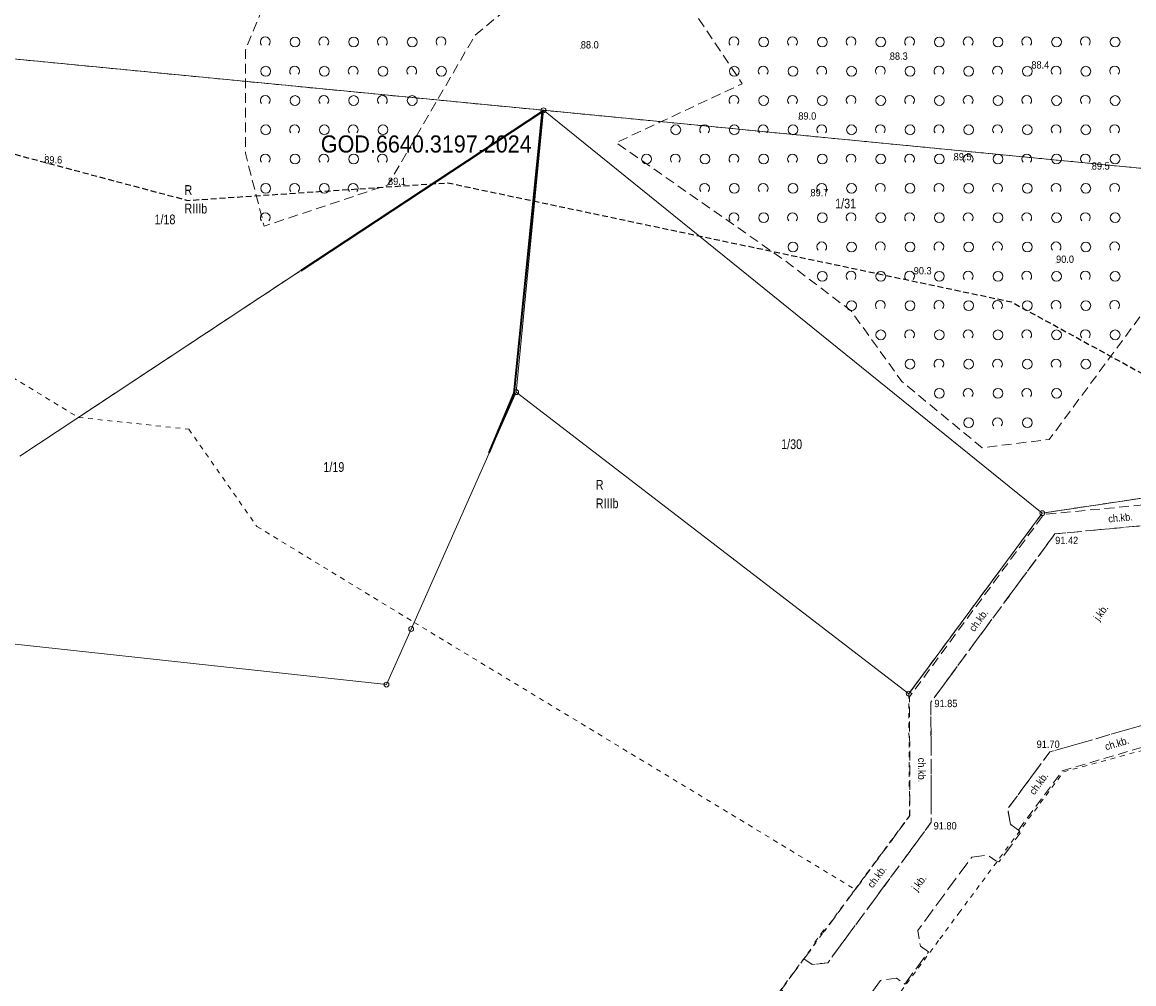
# Model space of a CAD drawing. Header units: metres. Extents: x 6540907 to 6541833, y 5893434 to 5894895.
# Tile 37 of 256: x 6541257 to 6541371, y 5893533 to 5893631. Entities that reach past the tile are written whole.
import ezdxf
from ezdxf.enums import TextEntityAlignment as Align

# ---------------------------------------------------------------- set-up
doc = ezdxf.new("R2010")
doc.units = ezdxf.units.M
doc.header["$MEASUREMENT"] = 0
for name, pattern in [('1.0_0.5', [1.5, 1, -0.5]), ('1.5_0.5', [2, 1.5, -0.5]), ('2', [0.9, 0.6, -0.3]), ('219-500', [0, 0]), ('egug-500', [1, 0.5, -0.5])]:
    doc.linetypes.add(name, pattern=pattern)
doc.layers.get('0').update_dxf_attribs({"color": 2, "linetype": 'CONTINUOUS', "lineweight": 5})
for name, color, linetype, lineweight in [('202-punkt graniczny', 251, 'CONTINUOUS', 9), ('209-oznaczenie konturu klasyfikacyjnego', 251, 'CONTINUOUS', 9), ('210-oznaczenie konturu użytku gruntowego', 251, 'CONTINUOUS', 9), ('211-numer działki ewidencyjnej', 156, 'CONTINUOUS', 9), ('218-kontur użytku gruntowego', 251, 'CONTINUOUS', 9), ('219-działka ewidencyjna', 152, 'CONTINUOUS', 18), ('chodnik', 251, 'CONTINUOUS', 9), ('chodnik-Atr17', 251, 'CONTINUOUS', 9), ('jezdnia', 251, 'CONTINUOUS', 9), ('jezdnia-Atr17', 251, 'CONTINUOUS', 9), ('ogrodzenie trwałe', 251, 'CONTINUOUS', 9), ('pikieta naturalna', 251, 'CONTINUOUS', 9), ('pikieta naturalna-Atr2', 251, 'CONTINUOUS', 9), ('pikieta sztuczna', 251, 'CONTINUOUS', 9), ('pikieta sztuczna-Atr2', 251, 'CONTINUOUS', 9), ('zadrzewienie  zakrzewienie', 252, 'CONTINUOUS', 15), ('Zakres', 252, 'CONTINUOUS', 15), ('Zakres-Atr18', 252, 'CONTINUOUS', 15)]:
    doc.layers.add(name, color=color, linetype=linetype, lineweight=lineweight)
doc.styles.get("Standard").update_dxf_attribs({"font": 'Arial', "width": 0.75})
doc.linetypes.add('902-500', pattern='A,3.75,0,[1,ksztalty.shx,S=0.5,R=0,X=0,Y=0],3.75', length=7.5)

# ---------------------------------------------------------------- blocks, each defined once
blk = doc.blocks.new('202')
at = {"color": 0, "linetype": 'Continuous', "lineweight": 0}
blk.add_circle((0, 0), 0.25, dxfattribs=at)
blk = doc.blocks.new('PW01')
at = {"linetype": 'Continuous', "lineweight": 13}
h = blk.add_hatch(color=0, dxfattribs=at)
edge = h.paths.add_edge_path()
edge.add_arc((0, 0), 0.045, 0, 360)
blk = doc.blocks.new('OTZK1')
at = {"color": 0, "linetype": 'Continuous'}
blk.add_circle((0, 0), 0.5, dxfattribs=at)
blk = doc.blocks.new('OTZK2')
at = {"color": 0, "linetype": 'Continuous'}
blk.add_arc((0, 0), 0.5, 318.85, 221.162, dxfattribs=at)

msp = doc.modelspace()

# ---------------------------------------------------------------- linework, layer by layer
at = {"layer": '218-kontur użytku gruntowego', "linetype": 'egug-500', "lineweight": 18, "flags": 128}
for points in [[(6541310.32, 5893622.41), (6541248.61, 5893628.39)], [(6541248.61, 5893628.39), (6541310.32, 5893622.41)], [(6541262.68, 5893590.95), (6541310.32, 5893622.41)], [(6541310.32, 5893622.41), (6541262.68, 5893590.95)], [(6541310.32, 5893622.41), (6541382.26, 5893615.43)], [(6541382.26, 5893615.43), (6541310.32, 5893622.41)], [(6541245.67, 5893601.33), (6541262.68, 5893590.95)], [(6541262.68, 5893590.95), (6541273.99, 5893589.75)], [(6541273.99, 5893589.75), (6541280.97, 5893579.79)], [(6541361.42, 5893581.15), (6541375.08, 5893583.21)], [(6541375.08, 5893583.21), (6541361.42, 5893581.15)], [(6541347.74, 5893562.66), (6541361.42, 5893581.15)], [(6541361.42, 5893581.15), (6541347.74, 5893562.66)], [(6541280.97, 5893579.79), (6541297.08, 5893569.96)], [(6541297.08, 5893569.96), (6541342.24, 5893542.62)], [(6541347.82, 5893550.15), (6541347.74, 5893562.66)], [(6541347.74, 5893562.66), (6541347.82, 5893550.15)], [(6541363.59, 5893554.65), (6541375.27, 5893557.83)], [(6541352.88, 5893540.19), (6541363.59, 5893554.65)], [(6541342.24, 5893542.62), (6541347.82, 5893550.15)], [(6541347.82, 5893550.15), (6541342.24, 5893542.62)], [(6541342.24, 5893542.62), (6541338.9, 5893538.1)], [(6541350.92, 5893537.54), (6541352.88, 5893540.19)], [(6541338.9, 5893538.1), (6541325.22, 5893519.6)], [(6541338.01, 5893520.09), (6541350.92, 5893537.54)]]:
    msp.add_lwpolyline(points, dxfattribs=at)
at = {"layer": '219-działka ewidencyjna', "linetype": '219-500', "lineweight": 18, "flags": 128}
for points in [[(6541310.32, 5893622.41), (6541248.61, 5893628.39)], [(6541310.32, 5893622.41), (6541256.68, 5893586.99)], [(6541310.32, 5893622.41), (6541307.53, 5893593.54)], [(6541361.42, 5893581.15), (6541310.32, 5893622.41)], [(6541382.26, 5893615.43), (6541310.32, 5893622.41)], [(6541307.53, 5893593.54), (6541296.77, 5893569.28)], [(6541347.74, 5893562.66), (6541307.53, 5893593.54)], [(6541375.08, 5893583.21), (6541361.42, 5893581.15)], [(6541361.42, 5893581.15), (6541347.74, 5893562.66)], [(6541296.77, 5893569.28), (6541294.25, 5893563.59)], [(6541294.25, 5893563.59), (6541254.6, 5893567.9)]]:
    msp.add_lwpolyline(points, dxfattribs=at)
at = {"layer": 'chodnik', "linetype": '1.0_0.5', "lineweight": 18, "flags": 128}
msp.add_lwpolyline([(6541358.97, 5893548.69), (6541363.47, 5893554.75), (6541375.33, 5893558.26), (6541383.57, 5893569.32), (6541377.73, 5893582.3), (6541381.64, 5893600.11), (6541384.92, 5893615.07), (6541382.32, 5893615.62), (6541379.03, 5893600.57), (6541375, 5893582.29), (6541361.58, 5893581.03), (6541347.82, 5893562.33), (6541347.86, 5893550.17), (6541339.14, 5893538.37), (6541339.03, 5893538.46), (6541338.12, 5893537.2), (6541338.22, 5893537.13), (6541337.01, 5893535.49), (6541337.85, 5893534.91), (6541339.45, 5893535.11), (6541350.05, 5893549.49), (6541350.01, 5893561.78), (6541362.71, 5893579.03), (6541376.33, 5893580.3), (6541381.17, 5893569.57), (6541374.17, 5893560.13), (6541362.19, 5893556.7), (6541357.88, 5893550.87), (6541358.16, 5893549.28)], close=True, dxfattribs=at)
at = {"layer": 'jezdnia', "linetype": '1.5_0.5', "lineweight": 18, "flags": 128}
msp.add_lwpolyline([(6541332.69, 5893435.05), (6541301.62, 5893456.32), (6541298.45, 5893459.43), (6541296.85, 5893462.74), (6541297.05, 5893467.24), (6541298.87, 5893470.88), (6541302.53, 5893475.86), (6541306.03, 5893480.64), (6541307.53, 5893480.82), (6541308.19, 5893480.35), (6541310.66, 5893483.71), (6541310, 5893484.16), (6541309.75, 5893485.62), (6541316.92, 5893495.37), (6541330.45, 5893513.71), (6541332.05, 5893513.91), (6541332.88, 5893513.33), (6541335.33, 5893516.66), (6541334.53, 5893517.25), (6541334.26, 5893518.88), (6541344.86, 5893533.29), (6541346.5, 5893533.52), (6541347.33, 5893532.92), (6541349.78, 5893536.22), (6541348.93, 5893536.81), (6541348.67, 5893538.42), (6541354.2, 5893545.92), (6541355.83, 5893546.13), (6541356.67, 5893545.53), (6541356.98, 5893545.43), (6541359.17, 5893548.39), (6541358.97, 5893548.69), (6541358.16, 5893549.28), (6541357.88, 5893550.87), (6541362.19, 5893556.7), (6541374.17, 5893560.13), (6541381.17, 5893569.57), (6541376.33, 5893580.3), (6541362.71, 5893579.03), (6541350.01, 5893561.78), (6541350.05, 5893549.49), (6541339.45, 5893535.11), (6541337.85, 5893534.91), (6541337.01, 5893535.49), (6541334.68, 5893532.34), (6541335.45, 5893531.76), (6541335.8, 5893530.19), (6541317.36, 5893505.18), (6541311.98, 5893497.81), (6541298.08, 5893479.02), (6541297.12, 5893477.69), (6541294.37, 5893474.01), (6541291.53, 5893471.12), (6541287.56, 5893469.51), (6541282.76, 5893469.9), (6541279.28, 5893471.84), (6541270.64, 5893477.52), (6541262.12, 5893482.06), (6541251.98, 5893485.98), (6541243.34, 5893488.52), (6541239.78, 5893490.41), (6541236.87, 5893493.86), (6541235.88, 5893499.14), (6541236.6, 5893506.19), (6541239.58, 5893533.5), (6541240.78, 5893534.36), (6541241.64, 5893534.25), (6541241.94, 5893534.18), (6541242.4, 5893538.44), (6541242.18, 5893538.45), (6541241.26, 5893538.53), (6541240.26, 5893539.71), (6541241.69, 5893552.87), (6541242.94, 5893553.85), (6541243.85, 5893553.78), (6541244.37, 5893558.03), (6541244.49, 5893558.02), (6541244.37, 5893558.03), (6541243.39, 5893558.16), (6541242.37, 5893559.37), (6541242.59, 5893561.66), (6541246.72, 5893564.76), (6541248.29, 5893564.52), (6541248.96, 5893563.69), (6541252.14, 5893566.27)], dxfattribs=at)
at = {"layer": 'ogrodzenie trwałe', "linetype": '902-500', "lineweight": 35, "flags": 128}
msp.add_lwpolyline([(6541304.75, 5893587.33), (6541307.32, 5893593.45), (6541310.23, 5893622.27), (6541285.48, 5893605.97)], dxfattribs=at)
at = {"layer": 'zadrzewienie  zakrzewienie', "linetype": '1.0_0.5', "lineweight": 18, "flags": 128}
msp.add_lwpolyline([(6541385.04, 5893619.68), (6541397.86, 5893620.16), (6541397.24, 5893611.16), (6541389.94, 5893607.63), (6541387.78, 5893597.89), (6541397.41, 5893591.82), (6541401.22, 5893577.04), (6541404.59, 5893576.32), (6541412.06, 5893608.53), (6541412.25, 5893621.66), (6541406.79, 5893634.6), (6541397.3, 5893643.42), (6541384.17, 5893646.29), (6541314.01, 5893653.29), (6541301.93, 5893652.04), (6541291.87, 5893647.25), (6541284.11, 5893639.1), (6541279.79, 5893628.56), (6541279.79, 5893618.02), (6541281.71, 5893610.54), (6541294.4, 5893614.76), (6541303.31, 5893630.09), (6541312.47, 5893637.68), (6541319.85, 5893641.28), (6541323.72, 5893635.51), (6541330.69, 5893625.13), (6541317.77, 5893619.09), (6541334.81, 5893607.2), (6541341.83, 5893601.86), (6541347.03, 5893594.64), (6541355.26, 5893587.85), (6541362.14, 5893588.7)], close=True, dxfattribs=at)
at = {"layer": 'Zakres', "linetype": '2', "lineweight": 25, "flags": 128}
msp.add_lwpolyline([(6540930.81, 5893582.59), (6540952.62, 5893547.95), (6541020.61, 5893593.49), (6541060.25, 5893600.48), (6541133.37, 5893522.23), (6541132.66, 5893437.24), (6541235.67, 5893475.79), (6541230.54, 5893517.48), (6541183.33, 5893542.45), (6541196.93, 5893611.19), (6541212.33, 5893616.96), (6541232.27, 5893624.28), (6541273.87, 5893613.18), (6541300.52, 5893614.98), (6541358.25, 5893602.79), (6541525.85, 5893511), (6541649.47, 5893497.04), (6541682.61, 5893534.08)], dxfattribs=at)

# ---------------------------------------------------------------- block references
at = {"layer": '202-punkt graniczny', "linetype": 'Continuous', "lineweight": 18}
for p in [(6541310.32, 5893622.41), (6541307.53, 5893593.54), (6541361.42, 5893581.15), (6541296.77, 5893569.28), (6541294.25, 5893563.59), (6541347.74, 5893562.66)]:
    msp.add_blockref('202', p, dxfattribs=at)
at = {"layer": 'pikieta naturalna', "linetype": 'Continuous', "lineweight": 13}
for p in [(6541314.15, 5893628.74), (6541345.8, 5893627.58), (6541360.3, 5893626.68), (6541336.43, 5893621.45), (6541259.3, 5893617.88), (6541352.34, 5893617.28), (6541366.49, 5893616.33), (6541294.4, 5893614.76), (6541337.67, 5893613.6), (6541362.83, 5893606.78), (6541348.25, 5893605.6)]:
    msp.add_blockref('PW01', p, dxfattribs=at)
at = {"layer": 'pikieta sztuczna', "linetype": 'Continuous', "lineweight": 13}
for p in [(6541362.71, 5893579.03), (6541350.01, 5893561.78), (6541362.19, 5893556.7), (6541350.05, 5893549.49)]:
    msp.add_blockref('PW01', p, dxfattribs=at)
at = {"layer": 'zadrzewienie  zakrzewienie', "linetype": 'Continuous', "lineweight": 18}
for name, p in [('OTZK2', (6541281.83, 5893629.42)), ('OTZK1', (6541284.88, 5893629.41)), ('OTZK2', (6541287.83, 5893629.42)), ('OTZK1', (6541290.88, 5893629.41)), ('OTZK2', (6541293.83, 5893629.42)), ('OTZK1', (6541296.88, 5893629.41)), ('OTZK2', (6541299.83, 5893629.42)), ('OTZK2', (6541329.83, 5893629.42)), ('OTZK1', (6541332.88, 5893629.41)), ('OTZK2', (6541335.83, 5893629.42)), ('OTZK1', (6541338.88, 5893629.41)), ('OTZK2', (6541341.83, 5893629.42)), ('OTZK1', (6541344.88, 5893629.41)), ('OTZK2', (6541347.83, 5893629.42)), ('OTZK1', (6541350.88, 5893629.41)), ('OTZK2', (6541353.83, 5893629.42)), ('OTZK1', (6541356.88, 5893629.41)), ('OTZK2', (6541359.83, 5893629.42)), ('OTZK1', (6541362.88, 5893629.41)), ('OTZK2', (6541365.83, 5893629.42)), ('OTZK1', (6541368.88, 5893629.41)), ('OTZK1', (6541281.88, 5893626.41)), ('OTZK2', (6541284.83, 5893626.42)), ('OTZK1', (6541287.88, 5893626.41)), ('OTZK2', (6541290.83, 5893626.42)), ('OTZK1', (6541293.88, 5893626.41)), ('OTZK2', (6541296.83, 5893626.42)), ('OTZK1', (6541299.88, 5893626.41)), ('OTZK1', (6541329.88, 5893626.41)), ('OTZK2', (6541332.83, 5893626.42)), ('OTZK1', (6541335.88, 5893626.41)), ('OTZK2', (6541338.83, 5893626.42)), ('OTZK1', (6541341.88, 5893626.41)), ('OTZK2', (6541344.83, 5893626.42)), ('OTZK1', (6541347.88, 5893626.41)), ('OTZK2', (6541350.83, 5893626.42)), ('OTZK1', (6541353.88, 5893626.41)), ('OTZK2', (6541356.83, 5893626.42)), ('OTZK1', (6541359.88, 5893626.41)), ('OTZK2', (6541362.83, 5893626.42)), ('OTZK1', (6541365.88, 5893626.41)), ('OTZK2', (6541368.83, 5893626.42)), ('OTZK2', (6541281.83, 5893623.42)), ('OTZK1', (6541284.88, 5893623.41)), ('OTZK2', (6541287.83, 5893623.42)), ('OTZK1', (6541290.88, 5893623.41)), ('OTZK2', (6541293.83, 5893623.42)), ('OTZK1', (6541296.88, 5893623.41)), ('OTZK2', (6541329.83, 5893623.42)), ('OTZK1', (6541332.88, 5893623.41)), ('OTZK2', (6541335.83, 5893623.42)), ('OTZK1', (6541338.88, 5893623.41)), ('OTZK2', (6541341.83, 5893623.42)), ('OTZK1', (6541344.88, 5893623.41)), ('OTZK2', (6541347.83, 5893623.42)), ('OTZK1', (6541350.88, 5893623.41)), ('OTZK2', (6541353.83, 5893623.42)), ('OTZK1', (6541356.88, 5893623.41)), ('OTZK2', (6541359.83, 5893623.42)), ('OTZK1', (6541362.88, 5893623.41)), ('OTZK2', (6541365.83, 5893623.42)), ('OTZK1', (6541368.88, 5893623.41)), ('OTZK1', (6541281.88, 5893620.41)), ('OTZK2', (6541284.83, 5893620.42)), ('OTZK1', (6541287.88, 5893620.41)), ('OTZK2', (6541290.83, 5893620.42)), ('OTZK1', (6541293.88, 5893620.41)), ('OTZK1', (6541323.88, 5893620.41)), ('OTZK2', (6541326.83, 5893620.42)), ('OTZK1', (6541329.88, 5893620.41)), ('OTZK2', (6541332.83, 5893620.42)), ('OTZK1', (6541335.88, 5893620.41)), ('OTZK2', (6541338.83, 5893620.42)), ('OTZK1', (6541341.88, 5893620.41)), ('OTZK2', (6541344.83, 5893620.42)), ('OTZK1', (6541347.88, 5893620.41)), ('OTZK2', (6541350.83, 5893620.42)), ('OTZK1', (6541353.88, 5893620.41)), ('OTZK2', (6541356.83, 5893620.42)), ('OTZK1', (6541359.88, 5893620.41)), ('OTZK2', (6541362.83, 5893620.42)), ('OTZK1', (6541365.88, 5893620.41)), ('OTZK2', (6541368.83, 5893620.42)), ('OTZK2', (6541281.83, 5893617.42)), ('OTZK1', (6541284.88, 5893617.41)), ('OTZK2', (6541287.83, 5893617.42)), ('OTZK1', (6541290.88, 5893617.41)), ('OTZK2', (6541293.83, 5893617.42)), ('OTZK1', (6541320.88, 5893617.41)), ('OTZK2', (6541323.83, 5893617.42)), ('OTZK1', (6541326.88, 5893617.41)), ('OTZK2', (6541329.83, 5893617.42)), ('OTZK1', (6541332.88, 5893617.41)), ('OTZK2', (6541335.83, 5893617.42)), ('OTZK1', (6541338.88, 5893617.41)), ('OTZK2', (6541341.83, 5893617.42)), ('OTZK1', (6541344.88, 5893617.41)), ('OTZK2', (6541347.83, 5893617.42)), ('OTZK1', (6541350.88, 5893617.41)), ('OTZK2', (6541353.83, 5893617.42)), ('OTZK1', (6541356.88, 5893617.41)), ('OTZK2', (6541359.83, 5893617.42)), ('OTZK1', (6541362.88, 5893617.41)), ('OTZK2', (6541365.83, 5893617.42)), ('OTZK1', (6541368.88, 5893617.41)), ('OTZK1', (6541281.88, 5893614.41)), ('OTZK2', (6541284.83, 5893614.42)), ('OTZK1', (6541287.88, 5893614.41)), ('OTZK2', (6541290.83, 5893614.42)), ('OTZK2', (6541326.83, 5893614.42)), ('OTZK1', (6541329.88, 5893614.41)), ('OTZK2', (6541332.83, 5893614.42)), ('OTZK1', (6541335.88, 5893614.41)), ('OTZK2', (6541338.83, 5893614.42)), ('OTZK1', (6541341.88, 5893614.41)), ('OTZK2', (6541344.83, 5893614.42)), ('OTZK1', (6541347.88, 5893614.41)), ('OTZK2', (6541350.83, 5893614.42)), ('OTZK1', (6541353.88, 5893614.41)), ('OTZK2', (6541356.83, 5893614.42)), ('OTZK1', (6541359.88, 5893614.41)), ('OTZK2', (6541362.83, 5893614.42)), ('OTZK1', (6541365.88, 5893614.41)), ('OTZK2', (6541368.83, 5893614.42)), ('OTZK2', (6541281.83, 5893611.42)), ('OTZK2', (6541329.83, 5893611.42)), ('OTZK1', (6541332.88, 5893611.41)), ('OTZK2', (6541335.83, 5893611.42)), ('OTZK1', (6541338.88, 5893611.41)), ('OTZK2', (6541341.83, 5893611.42)), ('OTZK1', (6541344.88, 5893611.41)), ('OTZK2', (6541347.83, 5893611.42)), ('OTZK1', (6541350.88, 5893611.41)), ('OTZK2', (6541353.83, 5893611.42)), ('OTZK1', (6541356.88, 5893611.41)), ('OTZK2', (6541359.83, 5893611.42)), ('OTZK1', (6541362.88, 5893611.41)), ('OTZK2', (6541365.83, 5893611.42)), ('OTZK1', (6541368.88, 5893611.41)), ('OTZK1', (6541335.88, 5893608.41)), ('OTZK2', (6541338.83, 5893608.42)), ('OTZK1', (6541341.88, 5893608.41)), ('OTZK2', (6541344.83, 5893608.42)), ('OTZK1', (6541347.88, 5893608.41)), ('OTZK2', (6541350.83, 5893608.42)), ('OTZK1', (6541353.88, 5893608.41)), ('OTZK2', (6541356.83, 5893608.42)), ('OTZK1', (6541359.88, 5893608.41)), ('OTZK2', (6541362.83, 5893608.42)), ('OTZK1', (6541365.88, 5893608.41)), ('OTZK2', (6541368.83, 5893608.42)), ('OTZK1', (6541338.88, 5893605.41)), ('OTZK2', (6541341.83, 5893605.42)), ('OTZK1', (6541344.88, 5893605.41)), ('OTZK2', (6541347.83, 5893605.42)), ('OTZK1', (6541350.88, 5893605.41)), ('OTZK2', (6541353.83, 5893605.42)), ('OTZK1', (6541356.88, 5893605.41)), ('OTZK2', (6541359.83, 5893605.42)), ('OTZK1', (6541362.88, 5893605.41)), ('OTZK2', (6541365.83, 5893605.42)), ('OTZK1', (6541368.88, 5893605.41)), ('OTZK1', (6541341.88, 5893602.41)), ('OTZK2', (6541344.83, 5893602.42)), ('OTZK1', (6541347.88, 5893602.41)), ('OTZK2', (6541350.83, 5893602.42)), ('OTZK1', (6541353.88, 5893602.41)), ('OTZK2', (6541356.83, 5893602.42)), ('OTZK1', (6541359.88, 5893602.41)), ('OTZK2', (6541362.83, 5893602.42)), ('OTZK1', (6541365.88, 5893602.41)), ('OTZK2', (6541368.83, 5893602.42)), ('OTZK1', (6541344.88, 5893599.41)), ('OTZK2', (6541347.83, 5893599.42)), ('OTZK1', (6541350.88, 5893599.41)), ('OTZK2', (6541353.83, 5893599.42)), ('OTZK1', (6541356.88, 5893599.41)), ('OTZK2', (6541359.83, 5893599.42)), ('OTZK1', (6541362.88, 5893599.41)), ('OTZK2', (6541365.83, 5893599.42)), ('OTZK1', (6541368.88, 5893599.41)), ('OTZK1', (6541347.88, 5893596.41)), ('OTZK2', (6541350.83, 5893596.42)), ('OTZK1', (6541353.88, 5893596.41)), ('OTZK2', (6541356.83, 5893596.42)), ('OTZK1', (6541359.88, 5893596.41)), ('OTZK2', (6541362.83, 5893596.42)), ('OTZK1', (6541365.88, 5893596.41)), ('OTZK1', (6541350.88, 5893593.41)), ('OTZK2', (6541353.83, 5893593.42)), ('OTZK1', (6541356.88, 5893593.41)), ('OTZK2', (6541359.83, 5893593.42)), ('OTZK1', (6541362.88, 5893593.41)), ('OTZK1', (6541353.88, 5893590.41)), ('OTZK2', (6541356.83, 5893590.42)), ('OTZK1', (6541359.88, 5893590.41))]:
    msp.add_blockref(name, p, dxfattribs=at)

# ---------------------------------------------------------------- texts
at = {"layer": '209-oznaczenie konturu klasyfikacyjnego', "linetype": 'Continuous', "lineweight": 18, "width": 0.79}
for p in [(6541273.55, 5893612.84), (6541315.68, 5893582.65)]:
    msp.add_text('RIIIb', height=1, dxfattribs=at).set_placement(p, align=Align.TOP_LEFT)
at = {"layer": '210-oznaczenie konturu użytku gruntowego', "linetype": 'Continuous', "lineweight": 18, "width": 0.79}
for p in [(6541273.55, 5893613.74), (6541315.68, 5893583.55)]:
    msp.add_text('R', height=1, dxfattribs=at).set_placement(p)
at = {"layer": '211-numer działki ewidencyjnej', "linetype": 'Continuous', "lineweight": 18, "width": 0.79}
for s, p in [('1/31', (6541340.2, 5893612.36)), ('1/18', (6541270.48, 5893610.73)), ('1/30', (6541334.67, 5893587.71)), ('1/19', (6541287.78, 5893585.37))]:
    msp.add_text(s, height=1, dxfattribs=at).set_placement(p)
at = {"layer": 'chodnik-Atr17', "width": 0.9}
for rotation, p in [(5.327, (6541368.21, 5893580.19)), (53.638, (6541354.45, 5893568.94)), (16.486, (6541367.96, 5893556.85)), (270.188, (6541348.7, 5893556.1)), (53.746, (6541360.61, 5893552.23)), (53.604, (6541344.04, 5893542.69))]:
    msp.add_text('ch.kb.', height=0.75, rotation=rotation, dxfattribs=at).set_placement(p)
at = {"layer": 'jezdnia-Atr17', "width": 0.9}
for rotation, p in [(53.639, (6541367.21, 5893570.06)), (53.639, (6541367.21, 5893570.06)), (53.597, (6541348.59, 5893542.37)), (53.597, (6541348.59, 5893542.37))]:
    msp.add_text('j.kb.', height=0.75, rotation=rotation, dxfattribs=at).set_placement(p)
at = {"layer": 'pikieta naturalna-Atr2', "width": 0.9}
for s, p in [('88.0', (6541314.15, 5893628.74)), ('88.3', (6541345.8, 5893627.58)), ('88.4', (6541360.3, 5893626.68)), ('89.0', (6541336.43, 5893621.45)), ('89.5', (6541352.34, 5893617.28)), ('89.6', (6541259.19, 5893616.96)), ('89.5', (6541366.49, 5893616.33)), ('89.1', (6541294.4, 5893614.76)), ('89.7', (6541337.67, 5893613.6)), ('90.0', (6541362.83, 5893606.78)), ('90.3', (6541348.25, 5893605.6))]:
    msp.add_text(s, height=0.75, dxfattribs=at).set_placement(p)
at = {"layer": 'pikieta sztuczna-Atr2', "width": 0.9}
for s, p in [('91.42', (6541362.74, 5893577.98)), ('91.85', (6541350.37, 5893561.28)), ('91.70', (6541360.84, 5893557.11)), ('91.80', (6541350.29, 5893548.75))]:
    msp.add_text(s, height=0.75, dxfattribs=at).set_placement(p)
at = {"layer": 'Zakres-Atr18', "width": 0.903}
msp.add_text('GOD.6640.3197.2024', height=1.75, dxfattribs=at).set_placement((6541287.52, 5893617.56), align=Align.BOTTOM_LEFT)
msp.add_text('GOD.6640.3197.2024', height=1.75, dxfattribs=at).set_placement((6541287.52, 5893617.56), align=Align.BOTTOM_LEFT)

doc.saveas('drawing.dxf')
